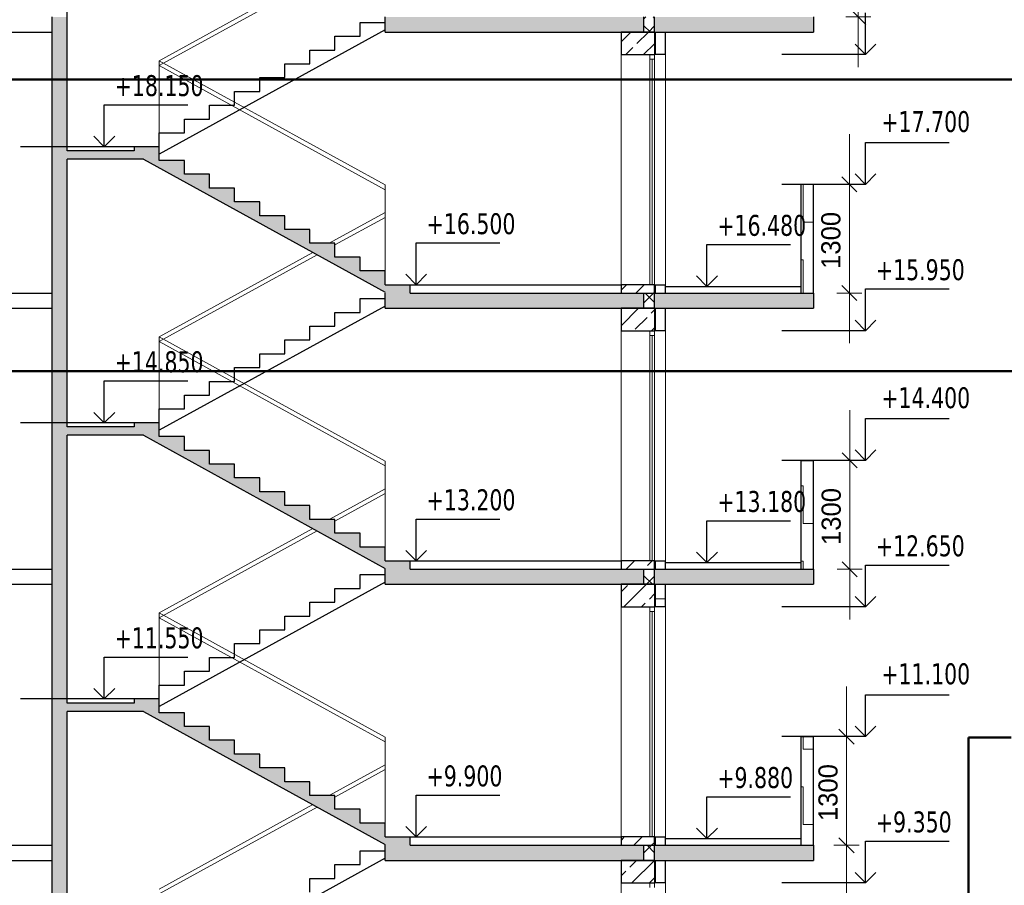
# Model space of a CAD drawing. Header units: millimetres. Extents: x 40580 to 1168286, y -220995 to 81020.
# Tile 115 of 194: x 393113 to 404884, y -58135 to -47789. Entities that reach past the tile are written whole.
import ezdxf

# ---------------------------------------------------------------- set-up
doc = ezdxf.new("R2010")
doc.units = ezdxf.units.MM
doc.linetypes.add('CENTER', pattern=[2, 1.25, -0.25, 0.25, -0.25])
for name, color, linetype, lineweight in [('Standard', 7, 'Continuous', 25), ('Общий01', 7, 'Continuous', 13), ('ОСИ', 7, 'CENTER', 15), ('Стена', 7, 'Continuous', 50)]:
    doc.layers.add(name, color=color, linetype=linetype, lineweight=lineweight)
doc.layers.add('Стена_ бетон несущ.', color=7, linetype='Continuous', lineweight=70, true_color=0xb4b496)
doc.styles.add('Century Gothic', font='txt')
doc.styles.add('TAHOMA', font='tahoma.ttf')
doc.dimstyles.new('__________3', dxfattribs={"dimtxt": 229, "dimasz": 300, "dimexe": 0, "dimexo": 0, "dimgap": 114.5, "dimtad": 2, "dimdec": 0, "dimrnd": 1, "dimzin": 12, "dimdsep": 46, "dimtxsty": 'Century Gothic', "dimblk1": 'ALL_ML_STRICH', "dimblk2": 'ALL_ML_STRICH', "dimsah": 1, "dimcen": 0, "dimclrd": 256, "dimclre": 256, "dimclrt": 256, "dimadec": 0, "dimazin": 0, "dimtfac": 1, "dimtdec": 0, "dimtix": 1, "dimtmove": 2, "dimatfit": 3, "dimfxl": 0, "dimtzin": 0, "dimlwd": 0, "dimlwe": 13, "dimarcsym": 0})
pattern_1 = [(0, (132027.6, -66860.15), (450, 450), [450, -450]), (90, (132027.6, -66860.15), (-450, 450), [450, -450])]
pattern_2 = [(45, (131127.58, -67760.15), (-106.06602, 106.06602), []), (135, (131127.58, -67760.15), (-106.06602, -106.06602), [])]
pattern_3 = [(45, (131127.58, -67760.15), (-212.13203, 212.13203), []), (45, (131021.5, -67654.08), (-212.13203, 212.13203), [200, -70])]

# ---------------------------------------------------------------- blocks, each defined once
blk = doc.blocks.new('COMPLEX_ELEVATIONDIM_0')
at = {"layer": 'Standard', "color": 7, "linetype": 'Continuous', "lineweight": 25}
for p, q in [((262997, 18453), (262997, 18953)), ((262997, 18953), (263997, 18953)), ((262997, 18453), (262872, 18578)), ((262997, 18453), (263122, 18578)), ((262997, 18453), (261997, 18453)), ((262997, 18453), (262997, 18453)), ((262997, 18453), (262997, 18453)), ((262997, 18453), (262997, 18453)), ((262997, 18453), (262997, 18453)), ((262997, 15153), (262997, 15653)), ((262997, 15653), (263997, 15653)), ((262997, 15153), (262872, 15278)), ((262997, 15153), (263122, 15278)), ((262997, 15153), (261997, 15153)), ((262997, 15153), (262997, 15153)), ((262997, 15153), (262997, 15153)), ((262997, 15153), (262997, 15153)), ((262997, 15153), (262997, 15153)), ((262997, 11853), (262997, 12353)), ((262997, 12353), (263997, 12353)), ((262997, 11853), (262872, 11978)), ((262997, 11853), (263122, 11978)), ((262997, 11853), (261997, 11853)), ((262997, 11853), (262997, 11853)), ((262997, 11853), (262997, 11853)), ((262997, 11853), (262997, 11853)), ((262997, 11853), (262997, 11853))]:
    blk.add_line(p, q, dxfattribs=at)
at = {"layer": 'Standard', "color": 7, "linetype": 'Continuous', "lineweight": 25, "char_height": 250, "width": 104.17, "attachment_point": 7, "style": 'TAHOMA'}
for s, insert in [('\\W0.83;+18.150', (263122, 19053)), ('\\W0.83;+14.850', (263122, 15753)), ('\\W0.83;+11.550', (263122, 12453))]:
    blk.add_mtext(s, dxfattribs=dict(at, insert=insert))
blk = doc.blocks.new('COMPLEX_ELEVATIONDIM_2')
at = {"layer": 'Standard', "color": 7, "linetype": 'Continuous', "lineweight": 25}
for p, q in [((270201, 16783), (270201, 17283)), ((270201, 17283), (271201, 17283)), ((270201, 16783), (270076, 16908)), ((270201, 16783), (270326, 16908)), ((270201, 16783), (270201, 16783)), ((270201, 16783), (270201, 16783)), ((270201, 16783), (270201, 16783)), ((270201, 16783), (270201, 16783)), ((270201, 13483), (270201, 13983)), ((270201, 13983), (271201, 13983)), ((270201, 13483), (270076, 13608)), ((270201, 13483), (270326, 13608)), ((270201, 13483), (270201, 13483)), ((270201, 13483), (270201, 13483)), ((270201, 13483), (270201, 13483)), ((270201, 13483), (270201, 13483)), ((270201, 10183), (270201, 10683)), ((270201, 10683), (271201, 10683)), ((270201, 10183), (270076, 10308)), ((270201, 10183), (270326, 10308)), ((270201, 10183), (270201, 10183)), ((270201, 10183), (270201, 10183)), ((270201, 10183), (270201, 10183)), ((270201, 10183), (270201, 10183))]:
    blk.add_line(p, q, dxfattribs=at)
at = {"layer": 'Standard', "color": 7, "linetype": 'Continuous', "lineweight": 25, "char_height": 250, "width": 104.17, "attachment_point": 7, "style": 'TAHOMA'}
for s, insert in [('\\W0.83;+16.480', (270326, 17383)), ('\\W0.83;+13.180', (270326, 14083)), ('\\W0.83;+9.880', (270326, 10783))]:
    blk.add_mtext(s, dxfattribs=dict(at, insert=insert))
blk = doc.blocks.new('COMPLEX_ELEVATIONDIM_3')
at = {"layer": 'Standard', "color": 7, "linetype": 'Continuous', "lineweight": 25}
for p, q in [((266726, 16803), (266726, 17303)), ((266726, 17303), (267726, 17303)), ((266726, 16803), (266601, 16928)), ((266726, 16803), (266851, 16928)), ((266726, 16803), (266726, 16803)), ((266726, 16803), (266726, 16803)), ((266726, 16803), (266726, 16803)), ((266726, 16803), (266726, 16803)), ((266726, 13503), (266726, 14003)), ((266726, 14003), (267726, 14003)), ((266726, 13503), (266601, 13628)), ((266726, 13503), (266851, 13628)), ((266726, 13503), (266726, 13503)), ((266726, 13503), (266726, 13503)), ((266726, 13503), (266726, 13503)), ((266726, 13503), (266726, 13503)), ((266726, 10203), (266726, 10703)), ((266726, 10703), (267726, 10703)), ((266726, 10203), (266601, 10328)), ((266726, 10203), (266851, 10328)), ((266726, 10203), (266726, 10203)), ((266726, 10203), (266726, 10203)), ((266726, 10203), (266726, 10203)), ((266726, 10203), (266726, 10203))]:
    blk.add_line(p, q, dxfattribs=at)
at = {"layer": 'Standard', "color": 7, "linetype": 'Continuous', "lineweight": 25, "char_height": 250, "width": 104.17, "attachment_point": 7, "style": 'TAHOMA'}
for s, insert in [('\\W0.83;+16.500', (266851, 17403)), ('\\W0.83;+13.200', (266851, 14103)), ('\\W0.83;+9.900', (266851, 10803))]:
    blk.add_mtext(s, dxfattribs=dict(at, insert=insert))
blk = doc.blocks.new('ALL_ML_STRICH')
at = {"color": 0, "linetype": 'ByBlock', "lineweight": -2}
for p, q in [((0, -0.5), (0, 0.5)), ((-1, 0), (0.5, 0)), ((-0.3, -0.3), (0.3, 0.3))]:
    blk.add_line(p, q, dxfattribs=at)
blk = doc.blocks.new('*D17077')
at = {"layer": 'Defpoints', "color": 0}
for p in [(402998, -56357), (402998, -56357), (402998, -57657)]:
    blk.add_point(p, dxfattribs=at)
at = {"layer": 'ОСИ', "color": 218, "linetype": 'Continuous', "lineweight": 0}
for p, q in [((402998, -56057), (402998, -55757)), ((402998, -57657), (402998, -56357)), ((402998, -57957), (402998, -58257))]:
    blk.add_line(p, q, dxfattribs=at)
at = {"layer": 'ОСИ', "color": 218, "linetype": 'Continuous', "lineweight": 13}
for p, q in [((402998, -56357), (402998, -56357)), ((402998, -57657), (402998, -57657))]:
    blk.add_line(p, q, dxfattribs=at)
at = {"layer": 'ОСИ', "color": 218, "lineweight": 0, "xscale": 300, "yscale": 300, "zscale": 300}
for p, rotation in [((402998, -56357), 270), ((402998, -57657), 90)]:
    blk.add_blockref('ALL_ML_STRICH', p, dxfattribs=dict(at, rotation=rotation))
at = {"layer": 'ОСИ', "color": 218, "lineweight": 13, "insert": (402778, -57027), "char_height": 229, "attachment_point": 5, "rotation": 90, "style": 'Century Gothic'}
blk.add_mtext('1300', dxfattribs=at)
blk = doc.blocks.new('*D17078')
at = {"layer": 'Defpoints', "color": 0}
for p in [(403036, -53057), (403036, -53057), (403036, -54357)]:
    blk.add_point(p, dxfattribs=at)
at = {"layer": 'ОСИ', "color": 218, "linetype": 'Continuous', "lineweight": 0}
for p, q in [((403036, -52757), (403036, -52457)), ((403036, -54357), (403036, -53057)), ((403036, -54657), (403036, -54957))]:
    blk.add_line(p, q, dxfattribs=at)
at = {"layer": 'ОСИ', "color": 218, "linetype": 'Continuous', "lineweight": 13}
for p, q in [((403036, -53057), (403036, -53057)), ((403036, -54357), (403036, -54357))]:
    blk.add_line(p, q, dxfattribs=at)
at = {"layer": 'ОСИ', "color": 218, "lineweight": 0, "xscale": 300, "yscale": 300, "zscale": 300}
for p, rotation in [((403036, -53057), 270), ((403036, -54357), 90)]:
    blk.add_blockref('ALL_ML_STRICH', p, dxfattribs=dict(at, rotation=rotation))
at = {"layer": 'ОСИ', "color": 218, "lineweight": 13, "insert": (402816, -53727), "char_height": 229, "attachment_point": 5, "rotation": 90, "style": 'Century Gothic'}
blk.add_mtext('1300', dxfattribs=at)
blk = doc.blocks.new('*D17079')
at = {"layer": 'Defpoints', "color": 0}
for p in [(403032, -49757), (403032, -49757), (403032, -51057)]:
    blk.add_point(p, dxfattribs=at)
at = {"layer": 'ОСИ', "color": 218, "linetype": 'Continuous', "lineweight": 0}
for p, q in [((403032, -49457), (403032, -49157)), ((403032, -51057), (403032, -49757)), ((403032, -51357), (403032, -51657))]:
    blk.add_line(p, q, dxfattribs=at)
at = {"layer": 'ОСИ', "color": 218, "linetype": 'Continuous', "lineweight": 13}
for p, q in [((403032, -49757), (403032, -49757)), ((403032, -51057), (403032, -51057))]:
    blk.add_line(p, q, dxfattribs=at)
at = {"layer": 'ОСИ', "color": 218, "lineweight": 0, "xscale": 300, "yscale": 300, "zscale": 300}
for p, rotation in [((403032, -49757), 270), ((403032, -51057), 90)]:
    blk.add_blockref('ALL_ML_STRICH', p, dxfattribs=dict(at, rotation=rotation))
at = {"layer": 'ОСИ', "color": 218, "lineweight": 13, "insert": (402812, -50427), "char_height": 229, "attachment_point": 5, "rotation": 90, "style": 'Century Gothic'}
blk.add_mtext('1300', dxfattribs=at)
blk = doc.blocks.new('*D17080')
at = {"layer": 'Defpoints', "color": 0}
for p in [(403139, -46457), (403139, -46457), (403139, -47757)]:
    blk.add_point(p, dxfattribs=at)
at = {"layer": 'ОСИ', "color": 218, "linetype": 'Continuous', "lineweight": 0}
for p, q in [((403139, -46157), (403139, -45857)), ((403139, -47757), (403139, -46457)), ((403139, -48057), (403139, -48357))]:
    blk.add_line(p, q, dxfattribs=at)
at = {"layer": 'ОСИ', "color": 218, "linetype": 'Continuous', "lineweight": 13}
for p, q in [((403139, -46457), (403139, -46457)), ((403139, -47757), (403139, -47757))]:
    blk.add_line(p, q, dxfattribs=at)
at = {"layer": 'ОСИ', "color": 218, "lineweight": 0, "xscale": 300, "yscale": 300, "zscale": 300}
for p, rotation in [((403139, -46457), 270), ((403139, -47757), 90)]:
    blk.add_blockref('ALL_ML_STRICH', p, dxfattribs=dict(at, rotation=rotation))
at = {"layer": 'ОСИ', "color": 218, "lineweight": 13, "insert": (402918, -47127), "char_height": 229, "attachment_point": 5, "rotation": 90, "style": 'Century Gothic'}
blk.add_mtext('1300', dxfattribs=at)
blk = doc.blocks.new('COMPLEX_ELEVATIONDIM_11')
at = {"layer": 'Standard', "color": 7, "linetype": 'Continuous', "lineweight": 25}
for p, q in [((272097, 19553), (272097, 20053)), ((272097, 19553), (271972, 19678)), ((272097, 19553), (272222, 19678)), ((272097, 19553), (271097, 19553)), ((272097, 19553), (272097, 19553)), ((272097, 19553), (272097, 19553)), ((272097, 19553), (272097, 19553)), ((272097, 19553), (272097, 19553)), ((272097, 18003), (272097, 18503)), ((272097, 18503), (273097, 18503)), ((272097, 18003), (271972, 18128)), ((272097, 18003), (272222, 18128)), ((272097, 18003), (271097, 18003)), ((272097, 18003), (272097, 18003)), ((272097, 18003), (272097, 18003)), ((272097, 18003), (272097, 18003)), ((272097, 18003), (272097, 18003)), ((272097, 16253), (272097, 16753)), ((272097, 16753), (273097, 16753)), ((272097, 16253), (271972, 16378)), ((272097, 16253), (272222, 16378)), ((272097, 16253), (271097, 16253)), ((272097, 16253), (272097, 16253)), ((272097, 16253), (272097, 16253)), ((272097, 16253), (272097, 16253)), ((272097, 16253), (272097, 16253)), ((272097, 14703), (272097, 15203)), ((272097, 15203), (273097, 15203)), ((272097, 14703), (271972, 14828)), ((272097, 14703), (272222, 14828)), ((272097, 14703), (271097, 14703)), ((272097, 14703), (272097, 14703)), ((272097, 14703), (272097, 14703)), ((272097, 14703), (272097, 14703)), ((272097, 14703), (272097, 14703)), ((272097, 12953), (272097, 13453)), ((272097, 13453), (273097, 13453)), ((272097, 12953), (271972, 13078)), ((272097, 12953), (272222, 13078)), ((272097, 12953), (271097, 12953)), ((272097, 12953), (272097, 12953)), ((272097, 12953), (272097, 12953)), ((272097, 12953), (272097, 12953)), ((272097, 12953), (272097, 12953)), ((272097, 11403), (272097, 11903)), ((272097, 11903), (273097, 11903)), ((272097, 11403), (271972, 11528)), ((272097, 11403), (272222, 11528)), ((272097, 11403), (271097, 11403)), ((272097, 11403), (272097, 11403)), ((272097, 11403), (272097, 11403)), ((272097, 11403), (272097, 11403)), ((272097, 11403), (272097, 11403)), ((272097, 9653), (272097, 10153)), ((272097, 10153), (273097, 10153)), ((272097, 9653), (271972, 9778)), ((272097, 9653), (272222, 9778)), ((272097, 9653), (271097, 9653)), ((272097, 9653), (272097, 9653)), ((272097, 9653), (272097, 9653)), ((272097, 9653), (272097, 9653)), ((272097, 9653), (272097, 9653))]:
    blk.add_line(p, q, dxfattribs=at)
at = {"layer": 'Standard', "color": 7, "linetype": 'Continuous', "lineweight": 25, "char_height": 250, "width": 104.17, "attachment_point": 7, "style": 'TAHOMA'}
for s, insert in [('\\W0.83;+17.700', (272287, 18623)), ('\\W0.83;+15.950', (272222, 16853)), ('\\W0.83;+14.400', (272287, 15323)), ('\\W0.83;+12.650', (272222, 13553)), ('\\W0.83;+11.100', (272287, 12023)), ('\\W0.83;+9.350', (272222, 10253))]:
    blk.add_mtext(s, dxfattribs=dict(at, insert=insert))

msp = doc.modelspace()

# ---------------------------------------------------------------- hatches: boundary and pattern name
at = {"layer": 'Standard', "linetype": 'Continuous', "lineweight": 13}
h = msp.add_hatch(dxfattribs=at)
h.set_pattern_fill('____', scale=450, style=0, pattern_type=2)
h.set_pattern_definition(pattern_1)
h.paths.add_polyline_path([(402452.5, -51056.9), (402602.5, -51056.9), (402602.5, -49756.9), (402452.5, -49756.9)], flags=0)
h = msp.add_hatch(dxfattribs=at)
h.set_pattern_fill('____', scale=450, style=0, pattern_type=2)
h.set_pattern_definition(pattern_1)
h.paths.add_polyline_path([(402452.5, -54356.9), (402602.5, -54356.9), (402602.5, -53056.9), (402452.5, -53056.9)], flags=0)
h = msp.add_hatch(dxfattribs=at)
h.set_pattern_fill('____', scale=450, style=0, pattern_type=2)
h.set_pattern_definition(pattern_1)
h.paths.add_polyline_path([(400832.5, -54806.9), (400832.5, -54536.9), (400712.5, -54536.9), (400712.5, -54806.9)], flags=0)
h = msp.add_hatch(dxfattribs=at)
h.set_pattern_fill('____', scale=450, style=0, pattern_type=2)
h.set_pattern_definition(pattern_1)
h.paths.add_polyline_path([(402452.5, -57656.9), (402602.5, -57656.9), (402602.5, -56356.9), (402452.5, -56356.9)], flags=0)
at = {"layer": 'Стена_ бетон несущ.', "linetype": 'Continuous', "lineweight": 25, "true_color": 0xf1f1f1}
for points in [[(393502.5, -47936.9), (393682.5, -47936.9), (393682.5, -47756.9), (393502.5, -47756.9)], [(397482.5, -47936.9), (400572.6, -47936.9), (400572.6, -47756.9), (397482.5, -47756.9)], [(400702.5, -47756.9), (400702.5, -47936.9), (402602.5, -47936.9), (402602.5, -47756.9)], [(393682.5, -51056.9), (393682.5, -47936.9), (393502.5, -47936.9), (393502.5, -51056.9)], [(393682.5, -49356.9), (393682.5, -49456.9), (394591.6, -49456.9), (397482.5, -51046.9), (397482.5, -51056.9), (397782.5, -51056.9), (397782.5, -50956.9), (397482.5, -50956.9), (397482.5, -50791.9), (397182.5, -50791.9), (397182.5, -50626.9), (396882.5, -50626.9), (396882.5, -50461.9), (396582.5, -50461.9), (396582.5, -50296.9), (396282.5, -50296.9), (396282.5, -50131.9), (395982.5, -50131.9), (395982.5, -49966.9), (395682.5, -49966.9), (395682.5, -49801.9), (395382.5, -49801.9), (395382.5, -49636.9), (395082.5, -49636.9), (395082.5, -49471.9), (394782.5, -49471.9), (394782.5, -49306.9), (394482.5, -49306.9), (394482.5, -49356.9)], [(393682.5, -51056.9), (393502.5, -51056.9), (393502.5, -51236.9), (393682.5, -51236.9)], [(397482.5, -51236.9), (400572.6, -51236.9), (400572.6, -51056.9), (397482.5, -51056.9)], [(400702.5, -51056.9), (400702.5, -51236.9), (402602.5, -51236.9), (402602.5, -51056.9)], [(393682.5, -54356.9), (393682.5, -51236.9), (393502.5, -51236.9), (393502.5, -54356.9)], [(393682.5, -52656.9), (393682.5, -52756.9), (394591.6, -52756.9), (397482.5, -54346.9), (397482.5, -54356.9), (397782.5, -54356.9), (397782.5, -54256.9), (397482.5, -54256.9), (397482.5, -54091.9), (397182.5, -54091.9), (397182.5, -53926.9), (396882.5, -53926.9), (396882.5, -53761.9), (396582.5, -53761.9), (396582.5, -53596.9), (396282.5, -53596.9), (396282.5, -53431.9), (395982.5, -53431.9), (395982.5, -53266.9), (395682.5, -53266.9), (395682.5, -53101.9), (395382.5, -53101.9), (395382.5, -52936.9), (395082.5, -52936.9), (395082.5, -52771.9), (394782.5, -52771.9), (394782.5, -52606.9), (394482.5, -52606.9), (394482.5, -52656.9)], [(393682.5, -54356.9), (393502.5, -54356.9), (393502.5, -54536.9), (393682.5, -54536.9)], [(397482.5, -54536.9), (400572.6, -54536.9), (400572.6, -54356.9), (397482.5, -54356.9)], [(400702.5, -54356.9), (400702.5, -54536.9), (402602.5, -54536.9), (402602.5, -54356.9)], [(393682.5, -57656.9), (393682.5, -54536.9), (393502.5, -54536.9), (393502.5, -57656.9)], [(393682.5, -55956.9), (393682.5, -56056.9), (394591.6, -56056.9), (397482.5, -57646.9), (397482.5, -57656.9), (397782.5, -57656.9), (397782.5, -57556.9), (397482.5, -57556.9), (397482.5, -57391.9), (397182.5, -57391.9), (397182.5, -57226.9), (396882.5, -57226.9), (396882.5, -57061.9), (396582.5, -57061.9), (396582.5, -56896.9), (396282.5, -56896.9), (396282.5, -56731.9), (395982.5, -56731.9), (395982.5, -56566.9), (395682.5, -56566.9), (395682.5, -56401.9), (395382.5, -56401.9), (395382.5, -56236.9), (395082.5, -56236.9), (395082.5, -56071.9), (394782.5, -56071.9), (394782.5, -55906.9), (394482.5, -55906.9), (394482.5, -55956.9)], [(393682.5, -57656.9), (393502.5, -57656.9), (393502.5, -57836.9), (393682.5, -57836.9)], [(397482.5, -57836.9), (400572.6, -57836.9), (400572.6, -57656.9), (397482.5, -57656.9)], [(400702.5, -57656.9), (400702.5, -57836.9), (402602.5, -57836.9), (402602.5, -57656.9)], [(393682.5, -60956.9), (393682.5, -57836.9), (393502.5, -57836.9), (393502.5, -60956.9)]]:
    msp.add_hatch(color=7, dxfattribs=at).paths.add_polyline_path(points)
at = {"layer": 'Стена_ бетон несущ.', "linetype": 'Continuous', "lineweight": 13}
h = msp.add_hatch(dxfattribs=at)
h.set_pattern_fill('__________6', scale=100, style=0, pattern_type=2)
h.set_pattern_definition(pattern_2)
h.paths.add_polyline_path([(400572.6, -47936.9), (400702.5, -47936.9), (400702.5, -47756.9), (400572.6, -47756.9)], flags=0)
at = {"layer": 'Стена_ бетон несущ.', "linetype": 'Continuous', "lineweight": 13, "true_color": 0xc8c8a0}
h = msp.add_hatch(dxfattribs=at)
h.set_pattern_fill('__________7', color=9, scale=100, style=0, pattern_type=2)
h.set_pattern_definition(pattern_3)
h.paths.add_polyline_path([(400702.5, -48206.9), (400702.5, -47936.9), (400302.5, -47936.9), (400302.5, -48206.9)], flags=0)
h = msp.add_hatch(dxfattribs=at)
h.set_pattern_fill('__________7', color=9, scale=100, style=0, pattern_type=2)
h.set_pattern_definition(pattern_3)
h.paths.add_polyline_path([(400302.5, -51056.9), (400702.5, -51056.9), (400702.5, -50956.9), (400302.5, -50956.9)], flags=0)
at = {"layer": 'Стена_ бетон несущ.', "linetype": 'Continuous', "lineweight": 13}
h = msp.add_hatch(dxfattribs=at)
h.set_pattern_fill('__________6', scale=100, style=0, pattern_type=2)
h.set_pattern_definition(pattern_2)
h.paths.add_polyline_path([(400572.6, -51236.9), (400702.5, -51236.9), (400702.5, -51056.9), (400572.6, -51056.9)], flags=0)
at = {"layer": 'Стена_ бетон несущ.', "linetype": 'Continuous', "lineweight": 13, "true_color": 0xc8c8a0}
h = msp.add_hatch(dxfattribs=at)
h.set_pattern_fill('__________7', color=9, scale=100, style=0, pattern_type=2)
h.set_pattern_definition(pattern_3)
h.paths.add_polyline_path([(400702.5, -51506.9), (400702.5, -51236.9), (400302.5, -51236.9), (400302.5, -51506.9)], flags=0)
h = msp.add_hatch(dxfattribs=at)
h.set_pattern_fill('__________7', color=9, scale=100, style=0, pattern_type=2)
h.set_pattern_definition(pattern_3)
h.paths.add_polyline_path([(400302.5, -54356.9), (400702.5, -54356.9), (400702.5, -54256.9), (400302.5, -54256.9)], flags=0)
at = {"layer": 'Стена_ бетон несущ.', "linetype": 'Continuous', "lineweight": 13}
h = msp.add_hatch(dxfattribs=at)
h.set_pattern_fill('__________6', scale=100, style=0, pattern_type=2)
h.set_pattern_definition(pattern_2)
h.paths.add_polyline_path([(400572.6, -54536.9), (400702.5, -54536.9), (400702.5, -54356.9), (400572.6, -54356.9)], flags=0)
at = {"layer": 'Стена_ бетон несущ.', "linetype": 'Continuous', "lineweight": 13, "true_color": 0xc8c8a0}
h = msp.add_hatch(dxfattribs=at)
h.set_pattern_fill('__________7', color=9, scale=100, style=0, pattern_type=2)
h.set_pattern_definition(pattern_3)
h.paths.add_polyline_path([(400702.5, -54806.9), (400702.5, -54536.9), (400302.5, -54536.9), (400302.5, -54806.9)], flags=0)
h = msp.add_hatch(dxfattribs=at)
h.set_pattern_fill('__________7', color=9, scale=100, style=0, pattern_type=2)
h.set_pattern_definition(pattern_3)
h.paths.add_polyline_path([(400302.5, -57656.9), (400702.5, -57656.9), (400702.5, -57556.9), (400302.5, -57556.9)], flags=0)
at = {"layer": 'Стена_ бетон несущ.', "linetype": 'Continuous', "lineweight": 13}
h = msp.add_hatch(dxfattribs=at)
h.set_pattern_fill('__________6', scale=100, style=0, pattern_type=2)
h.set_pattern_definition(pattern_2)
h.paths.add_polyline_path([(400572.6, -57836.9), (400702.5, -57836.9), (400702.5, -57656.9), (400572.6, -57656.9)], flags=0)
at = {"layer": 'Стена_ бетон несущ.', "linetype": 'Continuous', "lineweight": 13, "true_color": 0xc8c8a0}
h = msp.add_hatch(dxfattribs=at)
h.set_pattern_fill('__________7', color=9, scale=100, style=0, pattern_type=2)
h.set_pattern_definition(pattern_3)
h.paths.add_polyline_path([(400702.5, -58106.9), (400702.5, -57836.9), (400302.5, -57836.9), (400302.5, -58106.9)], flags=0)

# ---------------------------------------------------------------- linework, layer by layer
at = {"layer": 'Standard', "color": 7, "linetype": 'Continuous', "lineweight": 25}
for p, q in [((393682.5, -47936.9), (393682.5, -46156.9)), ((393502.5, -51056.9), (393502.5, -47756.9)), ((393682.5, -49356.9), (393682.5, -47756.9)), ((400702.5, -47936.9), (400702.5, -47756.9)), ((393682.5, -51236.9), (393682.5, -49456.9)), ((393502.5, -54356.9), (393502.5, -51056.9)), ((393682.5, -52656.9), (393682.5, -51056.9)), ((400702.5, -51236.9), (400702.5, -51056.9)), ((393682.5, -54536.9), (393682.5, -52756.9)), ((393502.5, -57656.9), (393502.5, -54356.9)), ((393682.5, -55956.9), (393682.5, -54356.9)), ((400702.5, -54536.9), (400702.5, -54356.9)), ((393682.5, -57836.9), (393682.5, -56056.9)), ((393502.5, -60956.9), (393502.5, -57656.9)), ((393682.5, -59256.9), (393682.5, -57656.9)), ((400702.5, -57836.9), (400702.5, -57656.9))]:
    msp.add_line(p, q, dxfattribs=at)
at = {"layer": 'Standard', "color": 7, "linetype": 'Continuous', "lineweight": 13}
for p, q in [((400646.5, -48206.9), (400646.5, -48262.9)), ((400702.5, -48262.9), (400702.5, -48206.9)), ((400646.5, -48262.9), (400646.5, -50956.9)), ((400646.5, -48262.9), (400702.5, -48262.9)), ((400674.5, -50955.9), (400674.5, -48262.9)), ((400702.5, -50956.9), (400702.5, -48262.9)), ((400646.5, -51506.9), (400646.5, -51562.9)), ((400702.5, -51562.9), (400702.5, -51506.9)), ((400646.5, -51562.9), (400646.5, -54256.9)), ((400646.5, -51562.9), (400702.5, -51562.9)), ((400674.5, -54255.9), (400674.5, -51562.9)), ((400702.5, -54256.9), (400702.5, -51562.9)), ((400646.5, -54806.9), (400646.5, -54862.9)), ((400702.5, -54862.9), (400702.5, -54806.9)), ((400646.5, -54862.9), (400646.5, -57556.9)), ((400646.5, -54862.9), (400702.5, -54862.9)), ((400674.5, -57555.9), (400674.5, -54862.9)), ((400702.5, -57556.9), (400702.5, -54862.9)), ((400646.5, -58106.9), (400646.5, -58162.9)), ((400702.5, -58162.9), (400702.5, -58106.9))]:
    msp.add_line(p, q, dxfattribs=at)
at = {"layer": 'Общий01', "color": 7, "linetype": 'Continuous', "lineweight": 25}
for p, q in [((397482.5, -47936.9), (397482.5, -47756.9)), ((386942.5, -47936.9), (393502.5, -47936.9)), ((397482.5, -47936.9), (402602.5, -47936.9)), ((397482.5, -50956.9), (400302.5, -50956.9)), ((386942.5, -51056.9), (393502.5, -51056.9)), ((397482.5, -51236.9), (397482.5, -51056.9)), ((397782.5, -51056.9), (402602.5, -51056.9)), ((400832.5, -50976.9), (402452.5, -50976.9)), ((386942.5, -51236.9), (393502.5, -51236.9)), ((397482.5, -51236.9), (402602.5, -51236.9)), ((397482.5, -54256.9), (400302.5, -54256.9)), ((386942.5, -54356.9), (393502.5, -54356.9)), ((397482.5, -54536.9), (397482.5, -54356.9)), ((397782.5, -54356.9), (402602.5, -54356.9)), ((400832.5, -54276.9), (402452.5, -54276.9)), ((386942.5, -54536.9), (393502.5, -54536.9)), ((397482.5, -54536.9), (402602.5, -54536.9)), ((397482.5, -57556.9), (400302.5, -57556.9)), ((386942.5, -57656.9), (393502.5, -57656.9)), ((397482.5, -57836.9), (397482.5, -57656.9)), ((397782.5, -57656.9), (402602.5, -57656.9)), ((400832.5, -57576.9), (402452.5, -57576.9)), ((386942.5, -57836.9), (393502.5, -57836.9)), ((397482.5, -57836.9), (402602.5, -57836.9))]:
    msp.add_line(p, q, dxfattribs=at)
at = {"layer": 'Общий01', "color": 7, "linetype": 'Continuous', "lineweight": 50}
for p, q in [((405926, -48505.2), (386409.4, -48505.2)), ((405926, -51988.9), (387714.1, -51988.9)), ((404456, -56368.9), (404456, -64106.9)), ((404966, -56368.9), (404456, -56368.9))]:
    msp.add_line(p, q, dxfattribs=at)
at = {"layer": 'Стена', "color": 7, "linetype": 'Continuous', "lineweight": 13}
for p, q in [((394782.5, -48279.7), (396616.9, -47270.8)), ((394782.5, -48336.8), (396668.8, -47299.3)), ((394782.5, -49306.9), (394782.5, -48279.7)), ((397482.5, -49764.7), (394782.5, -48279.7)), ((397482.5, -49821.8), (394782.5, -48336.8)), ((397482.5, -50956.9), (397482.5, -49764.7)), ((396815, -50461.9), (397482.5, -50094.7)), ((396882.5, -50481.8), (397482.5, -50151.8)), ((394782.5, -51579.7), (396616.9, -50570.8)), ((394782.5, -51636.8), (396668.8, -50599.3)), ((394782.5, -52606.9), (394782.5, -51579.7)), ((397482.5, -53064.7), (394782.5, -51579.7)), ((397482.5, -53121.8), (394782.5, -51636.8)), ((397482.5, -54256.9), (397482.5, -53064.7)), ((396815, -53761.9), (397482.5, -53394.7)), ((396882.5, -53781.8), (397482.5, -53451.8)), ((394782.5, -54879.7), (396616.9, -53870.8)), ((394782.5, -54936.8), (396668.8, -53899.3)), ((394782.5, -55906.9), (394782.5, -54879.7)), ((397482.5, -56364.7), (394782.5, -54879.7)), ((397482.5, -56421.8), (394782.5, -54936.8)), ((397482.5, -57556.9), (397482.5, -56364.7)), ((396815, -57061.9), (397482.5, -56694.7)), ((396882.5, -57081.8), (397482.5, -56751.8)), ((394782.5, -58179.7), (396616.9, -57170.8)), ((394782.5, -58236.8), (396668.8, -57199.3))]:
    msp.add_line(p, q, dxfattribs=at)
at = {"layer": 'Стена', "color": 7, "linetype": 'Continuous', "lineweight": 25}
for p, q in [((397182.5, -47821.9), (397482.5, -47821.9)), ((397182.5, -47986.9), (397182.5, -47821.9)), ((397482.5, -47911.9), (394782.5, -49396.9)), ((396882.5, -47986.9), (397182.5, -47986.9)), ((396882.5, -48151.9), (396882.5, -47986.9)), ((396582.5, -48151.9), (396882.5, -48151.9)), ((396582.5, -48316.9), (396582.5, -48151.9)), ((396282.5, -48316.9), (396582.5, -48316.9)), ((396282.5, -48481.9), (396282.5, -48316.9)), ((395982.5, -48481.9), (396282.5, -48481.9)), ((395982.5, -48646.9), (395982.5, -48481.9)), ((395682.5, -48646.9), (395982.5, -48646.9)), ((395682.5, -48811.9), (395682.5, -48646.9)), ((395382.5, -48811.9), (395682.5, -48811.9)), ((395382.5, -48976.9), (395382.5, -48811.9)), ((395082.5, -48976.9), (395382.5, -48976.9)), ((395082.5, -49141.9), (395082.5, -48976.9)), ((394782.5, -49306.9), (394782.5, -49141.9)), ((394782.5, -49141.9), (395082.5, -49141.9)), ((394782.5, -49306.9), (393682.5, -49306.9)), ((394482.5, -49306.9), (394482.5, -49356.9)), ((394782.5, -49471.9), (394782.5, -49306.9)), ((394482.5, -49356.9), (393682.5, -49356.9)), ((394591.6, -49456.9), (393682.5, -49456.9)), ((394591.6, -49456.9), (397482.5, -51046.9)), ((395082.5, -49471.9), (394782.5, -49471.9)), ((395082.5, -49636.9), (395082.5, -49471.9)), ((395382.5, -49636.9), (395082.5, -49636.9)), ((395382.5, -49801.9), (395382.5, -49636.9)), ((395682.5, -49801.9), (395382.5, -49801.9)), ((395682.5, -49966.9), (395682.5, -49801.9)), ((395982.5, -49966.9), (395682.5, -49966.9)), ((395982.5, -50131.9), (395982.5, -49966.9)), ((395982.5, -50131.9), (395982.5, -49966.9)), ((396282.5, -50131.9), (395982.5, -50131.9)), ((396282.5, -50296.9), (396282.5, -50131.9)), ((396582.5, -50296.9), (396282.5, -50296.9)), ((396582.5, -50461.9), (396582.5, -50296.9)), ((396882.5, -50461.9), (396582.5, -50461.9)), ((396882.5, -50626.9), (396882.5, -50461.9)), ((397182.5, -50626.9), (396882.5, -50626.9)), ((397182.5, -50791.9), (397182.5, -50626.9)), ((397182.5, -50791.9), (397182.5, -50626.9)), ((397482.5, -50791.9), (397182.5, -50791.9)), ((397482.5, -50956.9), (397482.5, -50791.9)), ((397482.5, -50956.9), (397482.5, -50791.9)), ((397782.5, -51056.9), (397782.5, -50956.9)), ((397182.5, -51121.9), (397482.5, -51121.9)), ((397182.5, -51286.9), (397182.5, -51121.9)), ((397482.5, -51211.9), (394782.5, -52696.9)), ((396882.5, -51286.9), (397182.5, -51286.9)), ((396882.5, -51451.9), (396882.5, -51286.9)), ((396582.5, -51451.9), (396882.5, -51451.9)), ((396582.5, -51616.9), (396582.5, -51451.9)), ((396282.5, -51616.9), (396582.5, -51616.9)), ((396282.5, -51781.9), (396282.5, -51616.9)), ((395982.5, -51781.9), (396282.5, -51781.9)), ((395982.5, -51946.9), (395982.5, -51781.9)), ((395682.5, -51946.9), (395982.5, -51946.9)), ((395682.5, -52111.9), (395682.5, -51946.9)), ((395382.5, -52111.9), (395682.5, -52111.9)), ((395382.5, -52276.9), (395382.5, -52111.9)), ((395082.5, -52276.9), (395382.5, -52276.9)), ((395082.5, -52441.9), (395082.5, -52276.9)), ((394782.5, -52606.9), (394782.5, -52441.9)), ((394782.5, -52441.9), (395082.5, -52441.9)), ((394782.5, -52606.9), (393682.5, -52606.9)), ((394482.5, -52606.9), (394482.5, -52656.9)), ((394782.5, -52771.9), (394782.5, -52606.9)), ((394482.5, -52656.9), (393682.5, -52656.9)), ((394591.6, -52756.9), (393682.5, -52756.9)), ((394591.6, -52756.9), (397482.5, -54346.9)), ((395082.5, -52771.9), (394782.5, -52771.9)), ((395082.5, -52936.9), (395082.5, -52771.9)), ((395382.5, -52936.9), (395082.5, -52936.9)), ((395382.5, -53101.9), (395382.5, -52936.9)), ((395682.5, -53101.9), (395382.5, -53101.9)), ((395682.5, -53266.9), (395682.5, -53101.9)), ((395982.5, -53266.9), (395682.5, -53266.9)), ((395982.5, -53431.9), (395982.5, -53266.9)), ((395982.5, -53431.9), (395982.5, -53266.9)), ((396282.5, -53431.9), (395982.5, -53431.9)), ((396282.5, -53596.9), (396282.5, -53431.9)), ((396582.5, -53596.9), (396282.5, -53596.9)), ((396582.5, -53761.9), (396582.5, -53596.9)), ((396882.5, -53761.9), (396582.5, -53761.9)), ((396882.5, -53926.9), (396882.5, -53761.9)), ((397182.5, -53926.9), (396882.5, -53926.9)), ((397182.5, -54091.9), (397182.5, -53926.9)), ((397182.5, -54091.9), (397182.5, -53926.9)), ((397482.5, -54091.9), (397182.5, -54091.9)), ((397482.5, -54256.9), (397482.5, -54091.9)), ((397482.5, -54256.9), (397482.5, -54091.9)), ((397782.5, -54356.9), (397782.5, -54256.9)), ((397182.5, -54421.9), (397482.5, -54421.9)), ((397182.5, -54586.9), (397182.5, -54421.9)), ((397482.5, -54511.9), (394782.5, -55996.9)), ((396882.5, -54586.9), (397182.5, -54586.9)), ((396882.5, -54751.9), (396882.5, -54586.9)), ((396582.5, -54751.9), (396882.5, -54751.9)), ((396582.5, -54916.9), (396582.5, -54751.9)), ((396282.5, -54916.9), (396582.5, -54916.9)), ((396282.5, -55081.9), (396282.5, -54916.9)), ((395982.5, -55081.9), (396282.5, -55081.9)), ((395982.5, -55246.9), (395982.5, -55081.9)), ((395682.5, -55246.9), (395982.5, -55246.9)), ((395682.5, -55411.9), (395682.5, -55246.9)), ((395382.5, -55411.9), (395682.5, -55411.9)), ((395382.5, -55576.9), (395382.5, -55411.9)), ((395082.5, -55576.9), (395382.5, -55576.9)), ((395082.5, -55741.9), (395082.5, -55576.9)), ((394782.5, -55906.9), (394782.5, -55741.9)), ((394782.5, -55741.9), (395082.5, -55741.9)), ((394782.5, -55906.9), (393682.5, -55906.9)), ((394482.5, -55906.9), (394482.5, -55956.9)), ((394782.5, -56071.9), (394782.5, -55906.9)), ((394482.5, -55956.9), (393682.5, -55956.9)), ((394591.6, -56056.9), (393682.5, -56056.9)), ((394591.6, -56056.9), (397482.5, -57646.9)), ((395082.5, -56071.9), (394782.5, -56071.9)), ((395082.5, -56236.9), (395082.5, -56071.9)), ((395382.5, -56236.9), (395082.5, -56236.9)), ((395382.5, -56401.9), (395382.5, -56236.9)), ((395682.5, -56401.9), (395382.5, -56401.9)), ((395682.5, -56566.9), (395682.5, -56401.9)), ((395982.5, -56566.9), (395682.5, -56566.9)), ((395982.5, -56731.9), (395982.5, -56566.9)), ((395982.5, -56731.9), (395982.5, -56566.9)), ((396282.5, -56731.9), (395982.5, -56731.9)), ((396282.5, -56896.9), (396282.5, -56731.9)), ((396582.5, -56896.9), (396282.5, -56896.9)), ((396582.5, -57061.9), (396582.5, -56896.9)), ((396882.5, -57061.9), (396582.5, -57061.9)), ((396882.5, -57226.9), (396882.5, -57061.9)), ((397182.5, -57226.9), (396882.5, -57226.9)), ((397182.5, -57391.9), (397182.5, -57226.9)), ((397182.5, -57391.9), (397182.5, -57226.9)), ((397482.5, -57391.9), (397182.5, -57391.9)), ((397482.5, -57556.9), (397482.5, -57391.9)), ((397482.5, -57556.9), (397482.5, -57391.9)), ((397782.5, -57656.9), (397782.5, -57556.9)), ((397182.5, -57721.9), (397482.5, -57721.9)), ((397182.5, -57886.9), (397182.5, -57721.9)), ((397482.5, -57811.9), (394782.5, -59296.9)), ((396882.5, -57886.9), (397182.5, -57886.9)), ((396882.5, -58051.9), (396882.5, -57886.9)), ((396582.5, -58051.9), (396882.5, -58051.9)), ((396582.5, -58216.9), (396582.5, -58051.9))]:
    msp.add_line(p, q, dxfattribs=at)
at = {"layer": 'Стена', "color": 34, "linetype": 'Continuous', "lineweight": 25}
for p, q in [((400712.5, -48206.9), (400712.5, -47936.9)), ((400832.5, -48206.9), (400832.5, -47936.9)), ((400832.5, -48206.9), (400702.5, -48206.9)), ((402452.5, -49756.9), (402602.5, -49756.9)), ((402452.5, -49756.9), (402452.5, -51056.9)), ((402602.5, -51056.9), (402602.5, -49756.9)), ((400702.5, -50956.9), (400832.5, -50956.9)), ((400712.5, -51056.9), (400712.5, -50956.9)), ((400832.5, -51056.9), (400832.5, -50956.9)), ((400712.5, -51506.9), (400712.5, -51236.9)), ((400832.5, -51506.9), (400832.5, -51236.9)), ((400832.5, -51506.9), (400702.5, -51506.9)), ((402452.5, -53056.9), (402602.5, -53056.9)), ((402452.5, -53056.9), (402452.5, -54356.9)), ((402602.5, -54356.9), (402602.5, -53056.9)), ((400702.5, -54256.9), (400832.5, -54256.9)), ((400712.5, -54356.9), (400712.5, -54256.9)), ((400832.5, -54356.9), (400832.5, -54256.9)), ((400712.5, -54806.9), (400712.5, -54536.9)), ((400832.5, -54806.9), (400832.5, -54536.9)), ((400832.5, -54806.9), (400702.5, -54806.9)), ((402452.5, -56356.9), (402602.5, -56356.9)), ((402452.5, -56356.9), (402452.5, -57656.9)), ((402602.5, -57656.9), (402602.5, -56356.9)), ((400702.5, -57556.9), (400832.5, -57556.9)), ((400712.5, -57656.9), (400712.5, -57556.9)), ((400832.5, -57656.9), (400832.5, -57556.9)), ((400712.5, -58106.9), (400712.5, -57836.9)), ((400832.5, -58106.9), (400832.5, -57836.9)), ((400832.5, -58106.9), (400702.5, -58106.9))]:
    msp.add_line(p, q, dxfattribs=at)
at = {"layer": 'Стена', "color": 34, "linetype": 'Continuous', "lineweight": 13}
for p, q in [((400832.5, -50956.9), (400832.5, -48206.9)), ((400832.5, -54256.9), (400832.5, -51506.9)), ((400832.5, -57556.9), (400832.5, -54806.9)), ((400832.5, -60856.9), (400832.5, -58106.9))]:
    msp.add_line(p, q, dxfattribs=at)
at = {"layer": 'Стена_ бетон несущ.', "color": 7, "linetype": 'Continuous', "lineweight": 25}
for p, q in [((400572.6, -47756.9), (400572.6, -47936.9)), ((400702.5, -47936.9), (400702.5, -47756.9)), ((402602.5, -47756.9), (402602.5, -47936.9)), ((400572.6, -51056.9), (400572.6, -51236.9)), ((400702.5, -51236.9), (400702.5, -51056.9)), ((402602.5, -51056.9), (402602.5, -51236.9)), ((400572.6, -54356.9), (400572.6, -54536.9)), ((400702.5, -54536.9), (400702.5, -54356.9)), ((402602.5, -54356.9), (402602.5, -54536.9)), ((400572.6, -57656.9), (400572.6, -57836.9)), ((400702.5, -57836.9), (400702.5, -57656.9)), ((402602.5, -57656.9), (402602.5, -57836.9))]:
    msp.add_line(p, q, dxfattribs=at)
at = {"layer": 'Стена_ бетон несущ.', "color": 9, "linetype": 'Continuous', "lineweight": 25, "true_color": 0xc8c8a0}
for p, q in [((400702.5, -47936.9), (400302.5, -47936.9)), ((400702.5, -47936.9), (400302.5, -47936.9)), ((400302.5, -47936.9), (400302.5, -48206.9)), ((400702.5, -47936.9), (400702.5, -48206.9)), ((400302.5, -48206.9), (400702.5, -48206.9)), ((400302.5, -50956.9), (400302.5, -51056.9)), ((400702.5, -50956.9), (400302.5, -50956.9)), ((400702.5, -51056.9), (400702.5, -50956.9)), ((400702.5, -51236.9), (400302.5, -51236.9)), ((400702.5, -51236.9), (400302.5, -51236.9)), ((400302.5, -51236.9), (400302.5, -51506.9)), ((400702.5, -51236.9), (400702.5, -51506.9)), ((400302.5, -51506.9), (400702.5, -51506.9)), ((400302.5, -54256.9), (400302.5, -54356.9)), ((400702.5, -54256.9), (400302.5, -54256.9)), ((400702.5, -54356.9), (400702.5, -54256.9)), ((400702.5, -54536.9), (400302.5, -54536.9)), ((400702.5, -54536.9), (400302.5, -54536.9)), ((400302.5, -54536.9), (400302.5, -54806.9)), ((400702.5, -54536.9), (400702.5, -54806.9)), ((400302.5, -54806.9), (400702.5, -54806.9)), ((400302.5, -57556.9), (400302.5, -57656.9)), ((400702.5, -57556.9), (400302.5, -57556.9)), ((400702.5, -57656.9), (400702.5, -57556.9)), ((400702.5, -57836.9), (400302.5, -57836.9)), ((400702.5, -57836.9), (400302.5, -57836.9)), ((400302.5, -57836.9), (400302.5, -58106.9)), ((400702.5, -57836.9), (400702.5, -58106.9)), ((400302.5, -58106.9), (400702.5, -58106.9))]:
    msp.add_line(p, q, dxfattribs=at)
at = {"layer": 'Стена_ бетон несущ.', "color": 9, "linetype": 'Continuous', "lineweight": 13, "true_color": 0xc8c8a0}
for p, q in [((400302.5, -48206.9), (400302.5, -50956.9)), ((400302.5, -51506.9), (400302.5, -54256.9)), ((400302.5, -54806.9), (400302.5, -57556.9)), ((400302.5, -58106.9), (400302.5, -60856.9))]:
    msp.add_line(p, q, dxfattribs=at)

# ---------------------------------------------------------------- block references
at = {"layer": 'Standard', "color": 7, "linetype": 'Continuous', "lineweight": 25}
for name in ['COMPLEX_ELEVATIONDIM_11', 'COMPLEX_ELEVATIONDIM_3', 'COMPLEX_ELEVATIONDIM_2', 'COMPLEX_ELEVATIONDIM_0']:
    msp.add_blockref(name, (131127.6, -67760.1), dxfattribs=at)

# ---------------------------------------------------------------- dimensions: what is measured, and where the dimension line sits
at = {"layer": 'ОСИ', "color": 218, "linetype": 'Continuous', "lineweight": 13, "true_color": 0x500050}
for base, p1, p2, picture, middle in [((403138.6, -46456.9), (403138.6, -47756.9), (403138.6, -46456.9), '*D17080', (402918.4, -47126.6)), ((403032.3, -49756.9), (403032.3, -51056.9), (403032.3, -49756.9), '*D17079', (402812.1, -50426.6)), ((403036.4, -53056.9), (403036.4, -54356.9), (403036.4, -53056.9), '*D17078', (402816.2, -53726.6)), ((402998.3, -56356.9), (402998.3, -57656.9), (402998.3, -56356.9), '*D17077', (402778.1, -57026.6))]:
    dim = msp.add_linear_dim(base=base, p1=p1, p2=p2, angle=90, dimstyle='__________3', override={"dimpost": '<>', "dimclrd": 218, "dimclre": 218, "dimclrt": 218, "dimlwd": 0, "dimlwe": 13}, dxfattribs=at)
    dim.commit()
    dim.dimension.update_dxf_attribs({"geometry": picture, "text_midpoint": middle, "dimtype": 160})

doc.saveas('drawing.dxf')
